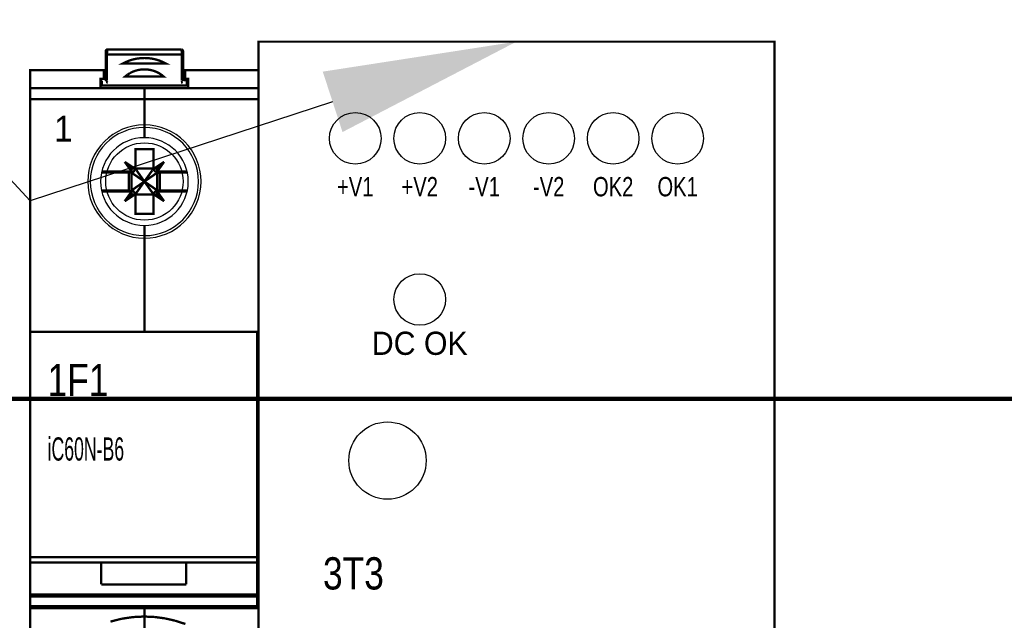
# Model space of a CAD drawing. Header units: millimetres. Extents: x -91 to 1961, y -1152 to 358.
# Tile 8 of 256: x 850 to 873, y -548 to -534. Entities that reach past the tile are written whole.
import ezdxf
from ezdxf import colors
from ezdxf.entities.mleader import LeaderData, LeaderLine
from ezdxf.enums import TextEntityAlignment as Align
from ezdxf.math import Vec2, Vec3

# ---------------------------------------------------------------- set-up
doc = ezdxf.new("R2010")
doc.units = ezdxf.units.MM
doc.header["$MEASUREMENT"] = 0
doc.layers.get('0').update_dxf_attribs({"linetype": 'CONTINUOUS'})
doc.styles.add('ARIAL', font='ARIAL.ttf', dxfattribs={"height": 0.2})

# ---------------------------------------------------------------- blocks, each defined once
blk = doc.blocks.new('PCS15-0')
at = {"color": 5, "linetype": 'Continuous', "const_width": 0.18}
for points in [[(-2.841, 44.4), (-2.899, 44.389), (-2.948, 44.356), (-2.98, 44.308), (-2.991, 44.25), (-2.991, 41.95)], [(-2.859, 44.375), (-2.864, 44.353), (-2.869, 44.333), (-2.875, 44.295), (-2.879, 44.263), (-2.882, 44.23), (-2.888, 44.163), (-2.894, 44.081), (-2.898, 44)], [(2.859, 44.4), (-2.842, 44.4), (-2.848, 44.397), (-2.853, 44.392), (-2.856, 44.384), (-2.859, 44.375)], [(3.009, 41.95), (3.009, 44.25), (2.997, 44.307), (2.966, 44.355), (2.918, 44.388), (2.859, 44.4)], [(2.859, 44.4), (2.865, 44.398), (2.87, 44.392), (2.873, 44.384), (2.876, 44.375), (2.881, 44.352), (2.886, 44.332), (2.892, 44.294), (2.896, 44.262), (2.9, 44.229)], [(2.9, 44.229), (2.905, 44.162), (2.911, 44.081), (2.915, 44)], [(-2.979, 43.958), (-2.984, 43.95), (-2.988, 43.942), (-2.989, 43.938), (-2.991, 43.934), (-2.991, 43.925)], [(-2.898, 44), (-2.922, 43.994), (-2.946, 43.984), (-2.964, 43.972), (-2.972, 43.966), (-2.976, 43.962), (-2.979, 43.958)], [(-2.899, 42.013), (-2.898, 44)], [(-2.898, 44), (2.915, 44)], [(2.915, 44), (2.916, 42.013)], [(2.982, 43.971), (2.974, 43.977), (2.965, 43.983), (2.953, 43.988), (2.94, 43.993), (2.927, 43.997), (2.915, 44)], [(3.009, 43.925), (3.008, 43.93), (3.008, 43.934), (3.007, 43.938), (3.005, 43.942), (3.002, 43.95), (2.997, 43.957), (2.994, 43.961), (2.99, 43.965), (2.982, 43.971)], [(-8.841, 22.5), (-8.841, 42.8), (-3.141, 42.8), (-3.141, 42.12), (-3.391, 42.115), (-3.391, 41.4)], [(-2.991, 42.703), (-3.141, 42.703)], [(0.93, 42.66), (0.711, 42.743), (0.485, 42.802), (0.254, 42.838), (0.023, 42.851), (-0.209, 42.841), (-0.442, 42.807), (-0.67, 42.75), (-0.895, 42.668), (-1.11, 42.561)], [(3.159, 42.703), (3.009, 42.703)], [(3.409, 41.398), (3.409, 42.112), (3.159, 42.117), (3.159, 42.798), (8.859, 42.798)], [(8.859, 42.798), (8.859, 22.5)], [(-3.391, 42.003), (-3.241, 42.003)], [(-3.291, 41.95), (-3.291, 41.6), (3.309, 41.6), (3.309, 41.95)], [(-2.991, 42.58), (-3.141, 42.594)], [(-2.972, 42.001), (-2.98, 41.998), (-2.988, 41.994), (-2.989, 41.993), (-2.991, 41.989), (-2.991, 41.988)], [(-2.899, 42.013), (-2.911, 42.012), (-2.924, 42.01), (-2.936, 42.009), (-2.948, 42.007), (-2.956, 42.006), (-2.963, 42.004), (-2.972, 42.001)], [(-2.899, 42.013), (-2.9, 42.005), (-2.9, 41.95), (-2.899, 41.922), (-2.898, 41.907), (-2.896, 41.893), (-2.893, 41.881), (-2.89, 41.868), (-2.887, 41.856), (-2.883, 41.844), (-2.879, 41.836), (-2.875, 41.827), (-2.87, 41.819), (-2.864, 41.812), (-2.859, 41.807)], [(-1.299, 42.441), (-1.473, 42.3), (1.49, 42.3), (1.321, 42.437), (1.138, 42.555), (0.93, 42.66)], [(-1.11, 42.561), (-1.299, 42.441)], [(2.913, 41.893), (2.915, 41.907), (2.916, 41.922), (2.917, 41.95), (2.917, 42.005), (2.916, 42.013)], [(2.998, 41.998), (2.997, 41.998), (2.989, 42.001), (2.965, 42.007), (2.941, 42.011), (2.916, 42.013)], [(3.009, 41.988), (3.008, 41.989), (3.008, 41.99), (3.007, 41.991), (3.007, 41.992), (3.006, 41.993), (3.005, 41.993), (3.005, 41.994), (3.004, 41.995), (3.003, 41.995), (3.002, 41.996), (3.001, 41.996), (2.999, 41.997), (2.998, 41.998)], [(3.159, 42.613), (3.009, 42.599)], [(3.009, 42.553), (3.159, 42.553)], [(3.059, 42.003), (3.409, 42.003)], [(0.009, 41.398), (0.009, 41.4), (-8.841, 41.4)], [(-3.391, 41.8), (-3.291, 41.8)], [(-2.859, 41.807), (-2.854, 41.804), (-2.848, 41.801), (-2.841, 41.8)], [(0.009, 37.548), (0.009, 41.398)], [(0.009, 41.398), (8.859, 41.398)], [(2.859, 41.8), (2.865, 41.801), (2.871, 41.804), (2.876, 41.807), (2.881, 41.812), (2.887, 41.819), (2.892, 41.827), (2.896, 41.836), (2.9, 41.844), (2.904, 41.856), (2.907, 41.868), (2.91, 41.881), (2.913, 41.893)], [(3.309, 41.8), (3.409, 41.8)], [(0.009, 40.534), (-8.841, 40.534)], [(8.859, 40.531), (0.009, 40.531)], [(-1.518, 35.676), (-0.729, 35.15), (-0.718, 35.177), (-0.708, 35.205), (-0.701, 35.233), (-0.696, 35.262), (-0.693, 35.291), (-0.691, 35.32), (-0.691, 36.65), (0.709, 36.65), (0.709, 35.203), (0.71, 35.19)], [(-1.518, 35.676), (-0.991, 35.15)], [(-1.091, 34.92), (-1.075, 34.921), (-1.041, 34.923), (-1.024, 34.926), (-1.008, 34.929), (-0.991, 34.933), (-1.518, 35.676)], [(-0.991, 33.15), (-0.991, 35.15)], [(1.009, 35.15), (-0.991, 35.15)], [(-0.755, 35.004), (-0.743, 35.024), (-0.732, 35.044), (-0.722, 35.064)], [(0.009, 34.15), (-0.694, 35.15), (-0.696, 35.14), (-0.707, 35.102), (-0.722, 35.064)], [(-0.691, 35.229), (-0.692, 35.216), (-0.692, 35.203), (-0.693, 35.19), (-0.695, 35.176), (-0.696, 35.163), (-0.698, 35.15)], [(0.744, 35.066), (0.729, 35.103), (0.718, 35.141), (0.717, 35.146), (0.716, 35.15), (0.009, 34.15)], [(0.709, 35.32), (0.709, 35.306), (0.711, 35.276), (0.715, 35.248), (0.718, 35.233), (0.722, 35.219), (0.725, 35.205), (0.735, 35.177), (0.74, 35.164), (0.746, 35.15), (1.535, 35.676)], [(0.715, 35.15), (0.713, 35.163), (0.712, 35.176), (0.71, 35.19)], [(0.744, 35.066), (0.753, 35.046), (0.764, 35.026), (0.776, 35.007), (0.789, 34.989), (0.803, 34.971), (0.818, 34.954), (0.834, 34.938), (0.851, 34.923), (0.869, 34.909)], [(1.535, 35.676), (1.009, 34.933), (1.025, 34.929), (1.041, 34.926), (1.058, 34.923), (1.109, 34.92)], [(1.535, 35.676), (1.009, 35.15)], [(1.009, 33.15), (1.009, 35.15)], [(-1.192, 34.85), (-3.295, 34.85)], [(-3.278, 34.92), (-1.091, 34.92)], [(-1.192, 34.85), (-1.192, 33.45)], [(-1.192, 34.85), (-1.091, 34.837)], [(-1.091, 34.837), (-1.091, 34.92)], [(-0.991, 34.837), (-1.008, 34.835), (-1.024, 34.834), (-1.057, 34.834), (-1.075, 34.835), (-1.091, 34.837)], [(-0.991, 34.837), (-0.97, 34.843), (-0.948, 34.85), (-0.927, 34.859), (-0.907, 34.869), (-0.887, 34.88), (-0.868, 34.892), (-0.849, 34.905), (-0.831, 34.919), (-0.814, 34.935), (-0.798, 34.951), (-0.782, 34.968), (-0.768, 34.986), (-0.755, 35.004)], [(-0.991, 34.837), (0.009, 34.15)], [(0.009, 34.15), (1.006, 34.84)], [(0.869, 34.909), (0.887, 34.897), (0.906, 34.885), (0.926, 34.874), (0.946, 34.864), (0.966, 34.856), (0.987, 34.848), (1.009, 34.842)], [(1.109, 34.837), (1.092, 34.835), (1.074, 34.834), (1.041, 34.834), (1.025, 34.835), (1.009, 34.837)], [(1.109, 34.92), (1.109, 34.837)], [(1.109, 34.92), (3.294, 34.92)], [(1.109, 34.837), (1.209, 34.85)], [(1.209, 34.85), (1.209, 33.45)], [(3.312, 34.85), (1.209, 34.85)], [(0.009, 34.15), (-0.989, 33.461)], [(-0.698, 33.15), (0.009, 34.15)], [(0.009, 34.15), (0.715, 33.15)], [(1.006, 33.461), (0.009, 34.15)], [(-1.192, 33.45), (-3.295, 33.45)], [(-3.278, 33.381), (-1.091, 33.381)], [(-1.518, 32.624), (-0.991, 33.368), (-1.008, 33.372), (-1.024, 33.375), (-1.058, 33.379), (-1.075, 33.38), (-1.091, 33.381)], [(-0.708, 33.096), (-0.718, 33.123), (-0.729, 33.15), (-1.518, 32.624)], [(-1.518, 32.624), (-0.991, 33.15)], [(-1.192, 33.45), (-1.091, 33.464)], [(-1.091, 33.464), (-1.075, 33.465), (-1.057, 33.467), (-1.024, 33.467), (-1.008, 33.466), (-0.991, 33.464)], [(-1.091, 33.381), (-1.091, 33.464)], [(-0.949, 33.446), (-0.991, 33.46)], [(-0.991, 33.15), (1.009, 33.15)], [(-0.785, 33.33), (-0.8, 33.347), (-0.817, 33.363), (-0.833, 33.378), (-0.851, 33.392), (-0.869, 33.405), (-0.889, 33.417), (-0.908, 33.428), (-0.928, 33.438), (-0.949, 33.446)], [(-0.698, 33.15), (-0.7, 33.16), (-0.711, 33.198), (-0.726, 33.235), (-0.735, 33.255), (-0.746, 33.275), (-0.758, 33.294), (-0.771, 33.313), (-0.785, 33.33)], [(-0.691, 32.98), (-0.693, 33.01), (-0.696, 33.039), (-0.701, 33.067), (-0.708, 33.096)], [(-0.698, 33.15), (-0.696, 33.137), (-0.695, 33.124), (-0.693, 33.111)], [(1.535, 32.624), (0.746, 33.15), (0.735, 33.123), (0.725, 33.096), (0.718, 33.067), (0.713, 33.039), (0.71, 33.01), (0.709, 32.98), (0.709, 31.65), (-0.691, 31.65), (-0.691, 33.071), (-0.692, 33.085), (-0.692, 33.098), (-0.693, 33.111)], [(0.709, 33.071), (0.709, 33.098), (0.71, 33.111), (0.712, 33.124)], [(0.712, 33.124), (0.713, 33.137), (0.715, 33.15)], [(0.716, 33.155), (0.715, 33.15)], [(0.818, 33.347), (0.802, 33.33), (0.788, 33.313), (0.775, 33.294), (0.763, 33.275), (0.752, 33.255), (0.743, 33.235), (0.728, 33.198), (0.717, 33.16), (0.716, 33.155)], [(1.009, 33.46), (0.987, 33.453), (0.966, 33.446), (0.945, 33.438), (0.925, 33.428), (0.906, 33.417), (0.886, 33.405), (0.868, 33.392), (0.85, 33.378), (0.834, 33.363), (0.818, 33.347)], [(1.109, 33.381), (1.075, 33.379), (1.041, 33.375), (1.025, 33.372), (1.009, 33.368), (1.535, 32.624)], [(1.009, 33.464), (1.025, 33.466), (1.041, 33.467), (1.074, 33.467), (1.092, 33.465), (1.109, 33.464)], [(1.535, 32.624), (1.009, 33.15)], [(1.109, 33.464), (1.109, 33.381)], [(1.109, 33.464), (1.209, 33.45)], [(1.109, 33.381), (3.296, 33.381)], [(3.313, 33.45), (1.209, 33.45)], [(0.009, 30.75), (0.009, 22.498)]]:
    blk.add_lwpolyline(points, dxfattribs=at)
blk.add_lwpolyline([(0.6, 43.683), (0.305, 43.72), (0.009, 43.733), (-0.288, 43.72), (-0.583, 43.683), (-0.868, 43.621), (-1.146, 43.536), (-1.409, 43.429), (-1.662, 43.3), (1.679, 43.3), (1.426, 43.429), (1.163, 43.536), (0.885, 43.621), (0.6, 43.683)], close=True, dxfattribs=at)
at = {"color": 7, "linetype": 'Continuous', "const_width": 0.18}
blk.add_lwpolyline([(-8.841, 22.498), (8.859, 22.498), (8.859, -22.502), (-8.841, -22.502), (-8.841, 22.498)], close=True, dxfattribs=at)
for points in [[(8.759, 1.198), (8.759, 22.498)], [(8.859, 21.801), (8.759, 21.801)], [(8.859, 21.398), (8.759, 21.398)], [(-8.841, 4.998), (8.759, 4.998)], [(8.759, 4.598), (-8.841, 4.598)], [(-3.341, 4.598), (-3.341, 2.898)], [(3.259, 4.598), (3.259, 2.898)], [(-3.341, 2.898), (3.259, 2.898)], [(8.759, 2.277), (8.859, 2.277)], [(-8.841, 2.121), (8.759, 2.121)], [(8.759, 1.943), (-8.841, 1.943)], [(-8.841, 1.198), (8.759, 1.198)], [(-8.841, 1.05), (0.009, 1.05)], [(0.009, -2.646), (0.009, 1.198)], [(0.009, 1.048), (8.859, 1.048)], [(-2.621, 0.011), (-1.757, 0.228)], [(-1.757, 0.228), (-0.877, 0.359)], [(-0.877, 0.359), (0.009, 0.402)], [(0.009, 0.4), (0.809, 0.364)], [(0.809, 0.364), (1.604, 0.258)], [(1.604, 0.258), (2.404, 0.076)], [(2.404, 0.076), (3.185, -0.177)]]:
    blk.add_lwpolyline(points, dxfattribs=at)
at = {"color": 5, "linetype": 'Continuous'}
blk.add_circle((0.009, 34.15), 3, dxfattribs=at)
for centre, radius, start, end in [((0.009, 34.15), 4.394, 90, 270), ((0.009, 34.15), 4.196, 90, 270), ((0.009, 34.148), 4.394, 270, 90), ((0.009, 34.148), 4.196, 270, 90), ((0.009, 34.15), 3.4, 90, 270), ((0.009, 34.148), 3.4, 270, 90)]:
    blk.add_arc(centre, radius, start, end, dxfattribs=at)
at = {"color": 5, "width": 0.924}
blk.add_attdef('PN0', text='', height=2, dxfattribs=at).set_placement((-7, 39.25), align=Align.TOP_LEFT)
at = {"color": 7, "width": 0.784}
blk.add_attdef('', text='', height=2.5, dxfattribs=at).set_placement((-7.5, 20), align=Align.TOP_LEFT)
at = {"color": 5, "width": 0.924}
blk.add_attdef('PN1', text='', height=2, dxfattribs=at).set_placement((-7, -41.25), align=Align.BOTTOM_LEFT)
blk = doc.blocks.new('PCS21-0_STATE1')
at = {"color": 7, "linetype": 'Continuous', "const_width": 0.18}
blk.add_lwpolyline([(20, -45), (-20, -45), (-20, 45), (20, 45), (20, -45)], close=True, dxfattribs=at)
blk.add_lwpolyline([(20, -45), (-20, -45), (-20, 45), (20, 45), (20, -45)], close=True, dxfattribs=at)
at = {"color": 7, "linetype": 'Continuous'}
for centre, radius in [((-12.5, 37.5), 2), ((-7.5, 37.5), 2), ((-2.5, 37.5), 2), ((2.5, 37.5), 2), ((7.5, 37.5), 2), ((12.5, 37.5), 2), ((-7.5, 25), 2), ((-10, 12.5), 3)]:
    blk.add_circle(centre, radius, dxfattribs=at)
at = {"color": 7, "style": 'ARIAL', "width": 0.933333}
blk.add_text('DC OK', height=1.8, dxfattribs=at).set_placement((-7.5, 22.5), align=Align.TOP_CENTER)
at = {"color": 5, "width": 0.746667}
for tag, p in [('PN0', (-12.5, 34.5)), ('PN1', (-7.5, 34.5)), ('PN2', (-2.5, 34.5)), ('PN3', (2.5, 34.5)), ('PN7', (7.5, 34.5)), ('PN6', (12.5, 34.5))]:
    blk.add_attdef(tag, text='', height=1.5, dxfattribs=at).set_placement(p, align=Align.TOP_CENTER)
at = {"color": 7, "width": 0.784}
blk.add_attdef('', text='', height=2.5, dxfattribs=at).set_placement((-15, 5), align=Align.TOP_LEFT)
at = {"color": 5, "width": 0.924}
for tag, p in [('PN8', (-7.5, -34.5)), ('PN5', (0, -34.5)), ('PN4', (7.5, -34.5))]:
    blk.add_attdef(tag, text='', height=1.5, dxfattribs=at).set_placement(p, align=Align.BOTTOM_CENTER)

msp = doc.modelspace()

# ---------------------------------------------------------------- linework, layer by layer
at = {"color": 0, "const_width": 0.105}
msp.add_lwpolyline([(840.483, -542.519), (963.953, -542.519)], dxfattribs=at)

# ---------------------------------------------------------------- block references
ref = msp.add_blockref('PCS15-0', (852.833, -547.706), dxfattribs=dict(xscale=0.3, yscale=0.3, zscale=0.3))
ref.add_attrib('', '1F1', dxfattribs={"color": 7, "height": 0.75, "style": 'ARIAL', "width": 0.784}).set_placement((850.583, -541.706), align=Align.TOP_LEFT)
ref.add_attrib('ST', 'iC60N-B6', dxfattribs={"color": 5, "height": 0.54, "style": 'ARIAL', "width": 0.544444}).set_placement((850.583, -543.416), align=Align.TOP_LEFT)
ref.add_attrib('PN0', '1', dxfattribs={"color": 5, "height": 0.6, "style": 'ARIAL', "width": 0.924}).set_placement((850.733, -535.931), align=Align.TOP_LEFT)
ref = msp.add_blockref('PCS21-0_STATE1', (861.491, -547.706), dxfattribs=dict(xscale=0.3, yscale=0.3, zscale=0.3))
ref.add_attrib('', '3T3', dxfattribs={"color": 7, "height": 0.75, "style": 'ARIAL', "width": 0.784}).set_placement((856.991, -546.206), align=Align.TOP_LEFT)
ref.add_attrib('PN0', '+V1', dxfattribs={"color": 5, "height": 0.45, "style": 'ARIAL', "width": 0.746667}).set_placement((857.741, -537.356), align=Align.TOP_CENTER)
ref.add_attrib('PN1', '+V2', dxfattribs={"color": 5, "height": 0.45, "style": 'ARIAL', "width": 0.746667}).set_placement((859.241, -537.356), align=Align.TOP_CENTER)
ref.add_attrib('PN2', '-V1', dxfattribs={"color": 5, "height": 0.45, "style": 'ARIAL', "width": 0.746667}).set_placement((860.741, -537.356), align=Align.TOP_CENTER)
ref.add_attrib('PN3', '-V2', dxfattribs={"color": 5, "height": 0.45, "style": 'ARIAL', "width": 0.746667}).set_placement((862.241, -537.356), align=Align.TOP_CENTER)
ref.add_attrib('PN6', 'OK1', dxfattribs={"color": 5, "height": 0.45, "style": 'ARIAL', "width": 0.746667}).set_placement((865.241, -537.356), align=Align.TOP_CENTER)
ref.add_attrib('PN7', 'OK2', dxfattribs={"color": 5, "height": 0.45, "style": 'ARIAL', "width": 0.746667}).set_placement((863.741, -537.356), align=Align.TOP_CENTER)

# ---------------------------------------------------------------- leaders
ml = msp.add_multileader_mtext('Standard')
ml.set_content('{\\fArial|b0|i0|c238|p0;Zasilacz 230VAC/48VDC MDR-60-48 \\PWyłącznik nadprądowy IC60N B6A}', color=256)
ml.set_leader_properties()
ml.build(insert=Vec2(0, 0))
ml.multileader.update_dxf_attribs({"dogleg_length": 2, "arrow_head_size": 4.5})
ctx = ml.context
ctx.base_point, ctx.char_height, ctx.arrow_head_size, ctx.landing_gap_size, ctx.plane_origin = Vec3(713.387, -512.03), 4.5, 4.5, 1.2, Vec3(855.491, -534.206)
ctx.text_align_type = 2
notes = []
notes.append((ctx, [(0, (1, 1, 0), (825.849, -512.03), (-1, 0), 6, [(1, [(861.491, -534.206), (850.18, -537.911)], 256, [])])]))
ctx.mtext.insert, ctx.mtext.alignment, ctx.mtext.flow_direction = Vec3(818.649, -509.08), 3, 5
for ctx, leaders in notes:
    for number, flags, end, landing, length, lines in leaders:
        leader = LeaderData()
        leader.index, (leader.has_last_leader_line, leader.has_dogleg_vector, leader.attachment_direction) = number, flags
        leader.last_leader_point, leader.dogleg_vector, leader.dogleg_length = Vec3(end), Vec3(landing), length
        for number, points, colour, breaks in lines:
            line = LeaderLine()
            line.index, line.vertices, line.color, line.breaks = number, Vec3.list(points), colors.encode_raw_color(colour), breaks
            leader.lines.append(line)
        ctx.leaders.append(leader)

doc.saveas('drawing.dxf')
